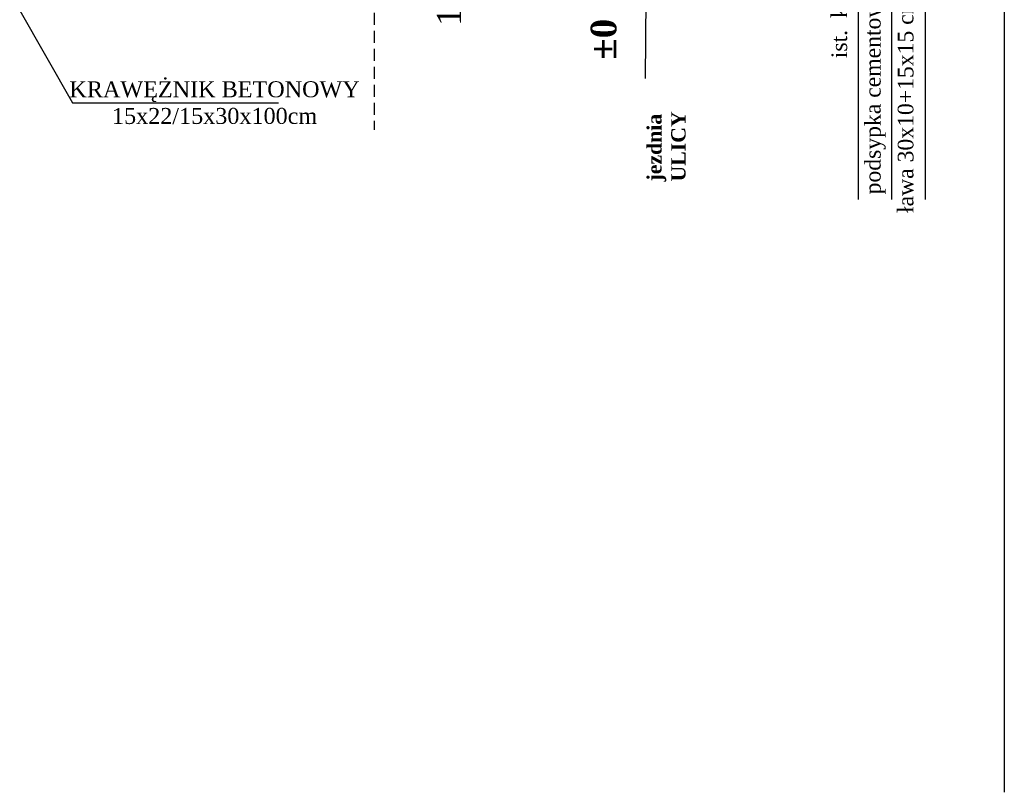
# Model space of a CAD drawing. Header units: metres. Extents: x 592 to 2592, y -1 to 2567.
# Tile 12 of 15: x 1976 to 2592, y 1152 to 1635. Entities that reach past the tile are written whole.
import ezdxf

# ---------------------------------------------------------------- set-up
doc = ezdxf.new("R2010")
doc.units = ezdxf.units.M
doc.linetypes.add('DASHED', pattern=[0.75, 0.5, -0.25])
doc.styles.get("Standard").update_dxf_attribs({"font": 'simplex.shx'})

msp = doc.modelspace()

# ---------------------------------------------------------------- linework, layer by layer
at = {"linetype": 'DASHED', "ltscale": 15}
msp.add_line((2198.398, 2213.401), (2197.97, 1566.552), dxfattribs=at)
for p, q in [((2500.752, 1739.351), (2500.778, 1522.88)), ((2521.752, 1739.353), (2521.775, 1522.88)), ((2542.752, 1739.355), (2542.775, 1522.88))]:
    msp.add_line(p, q)
at = {"color": 251, "true_color": 0x636466}
msp.add_line((2368.126, 1648.737), (2367.539, 1598.741), dxfattribs=at)
at = {"color": 32}
for p, q in [((1976.321, 1641.118), (2009.257, 1583.471)), ((2009.257, 1583.471), (2138.278, 1583.471))]:
    msp.add_line(p, q, dxfattribs=at)
at = {"layer": 'Defpoints'}
msp.add_line((2592.276, 2567.125), (2592.276, 1152.125), dxfattribs=at)

# ---------------------------------------------------------------- texts
at = {"attachment_point": 3, "rotation": 90.006075}
for s, insert, char_height, width in [('{\\fTimes New Roman|b0|i0|c238|p18;^Iist.  krawężnik betonowy 15x22cm^I^I^I}', (2484.088, 1826.373), 9.8, 427.72067), ('{\\fTimes New Roman|b0|i0|c238|p18;\\W1;^I podsypka cementowo-piaskowa 1:4^I^I^I}', (2505.088, 1745.687), 9.8, 306.31276), ('{\\fTimes New Roman|b0|i0|c238|p18;\\W1; ^I      \\H0.9091x;ława 30x10+15x15 cm z betonu C8/10\\H1.1x;^I^I}', (2524.611, 1748.545), 10.78, 344.6203)]:
    msp.add_mtext(s, dxfattribs=dict(at, insert=insert, char_height=char_height, width=width))
at = {"color": 32}
for s, insert, char_height, width, attachment_point, rotation in [('{\\fTimes New Roman|b0|i0|c238|p18;15}', (2244.963, 1642.974), 15, 218.41364, 5, 90.014446), ('{\\fTimes New Roman|b0|i0|c238|p18;\\W1;KRAWĘŻNIK BETONOWY\\P15x22/15x30x100cm}', (2098.248, 1583.51), 10, 303.60137, 5, 0.01812), ('\\pxql;{\\fTimes New Roman|b1|i0|c238|p18;\\H1.286x;jezdnia \\PULICY \\fTimes New Roman|b0|i0|c238|p18;\\H0.7776x;^I^I}', (2368.875, 1677.31), 7, 143.04474, 3, 90)]:
    msp.add_mtext(s, dxfattribs=dict(at, insert=insert, char_height=char_height, width=width, attachment_point=attachment_point, rotation=rotation))
at = {"color": 251, "true_color": 0x636466, "insert": (2333.568, 1636.061), "char_height": 16.125, "width": 634.01172, "attachment_point": 3, "rotation": 89.529378}
msp.add_mtext('{\\fTimes New Roman|b1|i0|c238|p18;%%P0}', dxfattribs=at)

doc.saveas('drawing.dxf')
